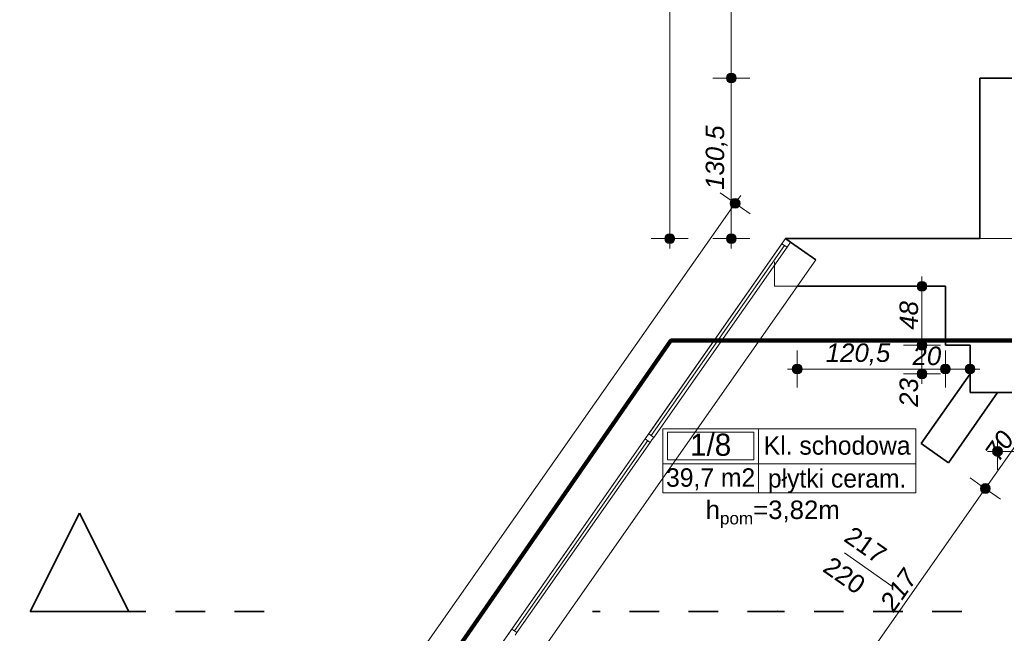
# Model space of a CAD drawing. Header units: millimetres. Extents: x -50073 to 84772, y -78870 to -35317.
# Tile 4 of 125: x -7595 to 407, y -60309 to -55316. Entities that reach past the tile are written whole.
import ezdxf
from ezdxf.enums import TextEntityAlignment as Align

# ---------------------------------------------------------------- set-up
doc = ezdxf.new("R2010")
doc.units = ezdxf.units.MM
doc.header["$MEASUREMENT"] = 0
doc.linetypes.add('Przerywana', pattern=[480, 240, -240])
doc.linetypes.add('Wipeout_Contour', pattern=[1000, 0, -1000])
for name, color, linetype, lineweight in [('0_Nr_pióra__3', 7, 'Continuous', 20), ('_podkład_Nr_pióra__1', 7, 'Continuous', 0), ('Konstrukcja - Stropy_Nr_pióra__1', 7, 'Continuous', 0), ('Konstrukcja - Ściany zew_Nr_pióra__6', 7, 'Continuous', 35), ('Metryczki pomieszczeń ArchiCADa_Nr_pióra__1', 7, 'Continuous', 0), ('Okna ArchiCADa_Nr_pióra__1', 7, 'Continuous', 0), ('Wymiarowanie - Ogólne_Nr_pióra__82', 114, 'Continuous', 13), ('Znaczniki - Przekroje_Nr_pióra__5', 7, 'Continuous', 35), ('Znaczniki drzwi ArchiCADa_Nr_pióra__1', 7, 'Continuous', 0), ('Znaczniki drzwi ArchiCADa_Nr_pióra__7', 7, 'Continuous', 70)]:
    doc.layers.add(name, color=color, linetype=linetype, lineweight=lineweight)
for name, color, linetype in [('Elementy modelu - Strefy', 7, 'Continuous'), ('Wymiarowanie - Ogólne', 7, 'Continuous'), ('Znaczniki - Przekroje', 7, 'Continuous')]:
    doc.layers.add(name, color=color, linetype=linetype)
doc.styles.add('GENERATED_STYLE_1', font='txt')
doc.styles.add('GENERATED_STYLE_2', font='txt')
doc.styles.add('GENERATED_STYLE_3', font='txt')
doc.styles.add('GENERATED_STYLE_4', font='txt')
doc.dimstyles.new('GENERATED_STYLE__1', dxfattribs={"dimtxt": 150, "dimasz": 152, "dimexe": 0.18, "dimexo": 0, "dimgap": 0.09, "dimtad": 1, "dimlfac": 0.1, "dimzin": 0, "dimdsep": 46, "dimtxsty": 'GENERATED_STYLE_3', "dimblk": 'ARROWHEAD_11', "dimblk1": 'ARROWHEAD_11', "dimblk2": 'ARROWHEAD_11', "dimcen": 0.09, "dimclrd": 114, "dimclre": 114, "dimclrt": 114, "dimazin": 0, "dimtfac": 1, "dimtdec": 4, "dimtmove": 0, "dimatfit": 3, "dimfxl": 1, "dimtolj": 1, "dimtzin": 0, "dimarcsym": 0})
doc.dimstyles.new('GENERATED_STYLE__2', dxfattribs={"dimtxt": 150, "dimasz": 152, "dimexe": 0.18, "dimexo": 0, "dimgap": 0.09, "dimtad": 1, "dimtih": 1, "dimtoh": 1, "dimlfac": 0.1, "dimzin": 0, "dimdsep": 46, "dimtxsty": 'GENERATED_STYLE_3', "dimblk": 'ARROWHEAD_11', "dimblk1": 'ARROWHEAD_11', "dimblk2": 'ARROWHEAD_11', "dimcen": 0.09, "dimclrd": 114, "dimclre": 114, "dimclrt": 114, "dimazin": 0, "dimtfac": 1, "dimtdec": 4, "dimtmove": 0, "dimatfit": 3, "dimfxl": 1, "dimtolj": 1, "dimtzin": 0, "dimarcsym": 0})

# ---------------------------------------------------------------- blocks, each defined once
blk = doc.blocks.new('Kl. schodowa_1_8_8', base_point=(-1590.1, -58929.2))
at = {"layer": 'Metryczki pomieszczeń ArchiCADa_Nr_pióra__1', "linetype": 'Continuous'}
for p, q in [((-2369.2, -58646.3), (-312.8, -58646.3)), ((-2369.2, -59164.9), (-2369.2, -58646.3)), ((-1590.1, -58646.3), (-1590.1, -59164.9)), ((-312.8, -58646.3), (-312.8, -59164.9)), ((-2330.2, -58672.2), (-1629.1, -58672.2)), ((-2330.2, -58898.5), (-2330.2, -58672.2)), ((-1629.1, -58672.2), (-1629.1, -58898.5)), ((-1629.1, -58898.5), (-2330.2, -58898.5)), ((-2369.2, -58929.2), (-312.8, -58929.2)), ((-312.8, -59164.9), (-2369.2, -59164.9))]:
    blk.add_line(p, q, dxfattribs=at)
at = {"layer": 'Metryczki pomieszczeń ArchiCADa_Nr_pióra__1'}
for tag, height, style, p in [('ROOM_NUMBER', 180, 'GENERATED_STYLE_2', (-1979.7, -58774.3)), ('ROOM_NAME', 150, 'GENERATED_STYLE_1', (-951.5, -58780.3)), ('ROOM_CALC_AREA', 150, 'GENERATED_STYLE_1', (-1979.7, -59041.2)), ('floor_f', 150, 'GENERATED_STYLE_1', (-951.5, -59048.2))]:
    blk.add_attdef(tag, text='', height=height, dxfattribs=dict(at, style=style)).set_placement(p, align=Align.MIDDLE_CENTER)
blk = doc.blocks.new('*D75')
at = {"layer": 'Wymiarowanie - Ogólne_Nr_pióra__82', "linetype": 'Continuous'}
for points in [[(-1740.5, -56810.9), (-1743.6, -56795.6), (-1752.2, -56782.6), (-1765.2, -56773.9), (-1780.5, -56770.9), (-1795.8, -56773.9), (-1808.8, -56782.6), (-1817.5, -56795.6), (-1820.5, -56810.9), (-1817.5, -56826.2), (-1808.8, -56839.2), (-1795.8, -56847.9), (-1780.5, -56850.9), (-1765.2, -56847.9), (-1752.2, -56839.2), (-1743.6, -56826.2)], [(-7432.6, -64940.1), (-7435.7, -64924.8), (-7444.3, -64911.8), (-7457.3, -64903.1), (-7472.6, -64900.1), (-7487.9, -64903.1), (-7500.9, -64911.8), (-7509.6, -64924.8), (-7512.6, -64940.1), (-7509.6, -64955.4), (-7500.9, -64968.3), (-7487.9, -64977), (-7472.6, -64980.1), (-7457.3, -64977), (-7444.3, -64968.3), (-7435.7, -64955.4)]]:
    blk.add_hatch(color=256, dxfattribs=at).paths.add_polyline_path(points)
for p, q in [((-1813.3, -56788), (-1903.4, -56724.9)), ((-1757.6, -56778.1), (-1734.6, -56745.4)), ((-7449.7, -64907.3), (-1803.5, -56843.7)), ((-1657.6, -56896.9), (-1747.7, -56833.8)), ((-7505.4, -64917.1), (-7595.5, -64854)), ((-7518.5, -65005.6), (-7495.6, -64972.8)), ((-7349.7, -65026.1), (-7439.8, -64963))]:
    blk.add_line(p, q, dxfattribs=at)
for centre in [(-1780.5, -56810.9), (-7472.6, -64940.1)]:
    blk.add_circle(centre, 40, dxfattribs=at)
at = {"layer": 'Wymiarowanie - Ogólne_Nr_pióra__82', "insert": (-4798.2, -61068.3), "char_height": 150, "attachment_point": 7, "rotation": 55, "style": 'GENERATED_STYLE_3'}
blk.add_mtext('\\A1;{\\fArial|b0|i1|c238|p38;992,5}', dxfattribs=at)
blk = doc.blocks.new('ARROWHEAD_11')
at = {"color": 0, "linetype": 'Continuous', "lineweight": 0}
blk.add_line((0, 0), (-1, 0), dxfattribs=at)
at = {"color": 0, "linetype": 'Continuous', "lineweight": 0, "const_width": 0.25, "flags": 128}
blk.add_lwpolyline([(-0.125, 0, 1), (0.125, 0, 1)], format="xyb", close=True, dxfattribs=at)
blk = doc.blocks.new('*D76')
at = {"layer": 'Wymiarowanie - Ogólne_Nr_pióra__82', "linetype": 'Continuous'}
for points in [[(-1771.8, -55791.4), (-1774.8, -55776.1), (-1783.5, -55763.1), (-1796.5, -55754.4), (-1811.8, -55751.4), (-1827.1, -55754.4), (-1840.1, -55763.1), (-1848.7, -55776.1), (-1851.8, -55791.4), (-1848.7, -55806.7), (-1840.1, -55819.7), (-1827.1, -55828.3), (-1811.8, -55831.4), (-1796.5, -55828.3), (-1783.5, -55819.7), (-1774.8, -55806.7)], [(-1771.8, -57097.7), (-1774.8, -57082.4), (-1783.5, -57069.4), (-1796.5, -57060.7), (-1811.8, -57057.7), (-1827.1, -57060.7), (-1840.1, -57069.4), (-1848.7, -57082.4), (-1851.8, -57097.7), (-1848.7, -57113), (-1840.1, -57125.9), (-1827.1, -57134.6), (-1811.8, -57137.7), (-1796.5, -57134.6), (-1783.5, -57125.9), (-1774.8, -57113)]]:
    blk.add_hatch(color=256, dxfattribs=at).paths.add_polyline_path(points)
for p, q in [((-1851.8, -55791.4), (-1961.8, -55791.4)), ((-1811.8, -57057.7), (-1811.8, -55831.4)), ((-1661.8, -55791.4), (-1771.8, -55791.4)), ((-1851.8, -57097.7), (-1961.8, -57097.7)), ((-1811.8, -57177.7), (-1811.8, -57137.7)), ((-1661.8, -57097.7), (-1771.8, -57097.7))]:
    blk.add_line(p, q, dxfattribs=at)
for centre in [(-1811.8, -55791.4), (-1811.8, -57097.7)]:
    blk.add_circle(centre, 40, dxfattribs=at)
at = {"layer": 'Wymiarowanie - Ogólne_Nr_pióra__82', "insert": (-1841.8, -56701), "char_height": 150, "attachment_point": 7, "rotation": 90, "style": 'GENERATED_STYLE_3'}
blk.add_mtext('\\A1;{\\fArial|b0|i1|c238|p38;130,5}', dxfattribs=at)
blk = doc.blocks.new('*D77')
at = {"layer": 'Wymiarowanie - Ogólne_Nr_pióra__82', "linetype": 'Continuous'}
for points in [[(-1771.8, -51100.7), (-1774.8, -51085.4), (-1783.5, -51072.4), (-1796.5, -51063.7), (-1811.8, -51060.7), (-1827.1, -51063.7), (-1840.1, -51072.4), (-1848.7, -51085.4), (-1851.8, -51100.7), (-1848.7, -51116), (-1840.1, -51129), (-1827.1, -51137.6), (-1811.8, -51140.7), (-1796.5, -51137.6), (-1783.5, -51129), (-1774.8, -51116)], [(-1771.8, -55791.4), (-1774.8, -55776.1), (-1783.5, -55763.1), (-1796.5, -55754.4), (-1811.8, -55751.4), (-1827.1, -55754.4), (-1840.1, -55763.1), (-1848.7, -55776.1), (-1851.8, -55791.4), (-1848.7, -55806.7), (-1840.1, -55819.7), (-1827.1, -55828.3), (-1811.8, -55831.4), (-1796.5, -55828.3), (-1783.5, -55819.7), (-1774.8, -55806.7)]]:
    blk.add_hatch(color=256, dxfattribs=at).paths.add_polyline_path(points)
for p, q in [((-1851.8, -51100.7), (-1961.8, -51100.7)), ((-1661.8, -51100.7), (-1771.8, -51100.7)), ((-1811.8, -55751.4), (-1811.8, -51140.7)), ((-1851.8, -55791.4), (-1961.8, -55791.4)), ((-1661.8, -55791.4), (-1771.8, -55791.4))]:
    blk.add_line(p, q, dxfattribs=at)
for centre in [(-1811.8, -51100.7), (-1811.8, -55791.4)]:
    blk.add_circle(centre, 40, dxfattribs=at)
at = {"layer": 'Wymiarowanie - Ogólne_Nr_pióra__82', "insert": (-1841.8, -53616.8), "char_height": 150, "attachment_point": 7, "rotation": 90, "style": 'GENERATED_STYLE_3'}
blk.add_mtext('\\A1;{\\fArial|b0|i1|c238|p38;469}', dxfattribs=at)
blk = doc.blocks.new('*D151')
at = {"layer": 'Wymiarowanie - Ogólne_Nr_pióra__82', "linetype": 'Continuous'}
for points in [[(-2271.8, -37650.7), (-2274.8, -37635.4), (-2283.5, -37622.4), (-2296.5, -37613.7), (-2311.8, -37610.7), (-2327.1, -37613.7), (-2340.1, -37622.4), (-2348.7, -37635.4), (-2351.8, -37650.7), (-2348.7, -37666), (-2340.1, -37679), (-2327.1, -37687.6), (-2311.8, -37690.7), (-2296.5, -37687.6), (-2283.5, -37679), (-2274.8, -37666)], [(-2271.8, -57097.7), (-2274.8, -57082.4), (-2283.5, -57069.4), (-2296.5, -57060.7), (-2311.8, -57057.7), (-2327.1, -57060.7), (-2340.1, -57069.4), (-2348.7, -57082.4), (-2351.8, -57097.7), (-2348.7, -57113), (-2340.1, -57125.9), (-2327.1, -57134.6), (-2311.8, -57137.7), (-2296.5, -57134.6), (-2283.5, -57125.9), (-2274.8, -57113)]]:
    blk.add_hatch(color=256, dxfattribs=at).paths.add_polyline_path(points)
for p, q in [((-2311.8, -37610.7), (-2311.8, -37570.7)), ((-2351.8, -37650.7), (-2461.8, -37650.7)), ((-2311.8, -57057.7), (-2311.8, -37690.7)), ((-2161.8, -37650.7), (-2271.8, -37650.7)), ((-2351.8, -57097.7), (-2461.8, -57097.7)), ((-2311.8, -57177.7), (-2311.8, -57137.7)), ((-2161.8, -57097.7), (-2271.8, -57097.7))]:
    blk.add_line(p, q, dxfattribs=at)
for centre in [(-2311.8, -37650.7), (-2311.8, -57097.7)]:
    blk.add_circle(centre, 40, dxfattribs=at)
at = {"layer": 'Wymiarowanie - Ogólne_Nr_pióra__82', "insert": (-2341.8, -47716.3), "char_height": 150, "attachment_point": 7, "rotation": 90, "style": 'GENERATED_STYLE_3'}
blk.add_mtext('\\A1;{\\fArial|b0|i1|c238|p38;1\xa0944,7}', dxfattribs=at)
blk = doc.blocks.new('*D816')
at = {"layer": 'Wymiarowanie - Ogólne_Nr_pióra__82', "linetype": 'Continuous'}
for points in [[(391.9, -58829.1), (388.9, -58813.8), (380.2, -58800.8), (367.2, -58792.1), (351.9, -58789.1), (336.6, -58792.1), (323.6, -58800.8), (315, -58813.8), (311.9, -58829.1), (315, -58844.4), (323.6, -58857.4), (336.6, -58866), (351.9, -58869.1), (367.2, -58866), (380.2, -58857.4), (388.9, -58844.4)], [(2204.6, -58829.1), (2201.6, -58813.8), (2192.9, -58800.8), (2179.9, -58792.1), (2164.6, -58789.1), (2149.3, -58792.1), (2136.3, -58800.8), (2127.6, -58813.8), (2124.6, -58829.1), (2127.6, -58844.4), (2136.3, -58857.4), (2149.3, -58866), (2164.6, -58869.1), (2179.9, -58866), (2192.9, -58857.4), (2201.6, -58844.4)]]:
    blk.add_hatch(color=256, dxfattribs=at).paths.add_polyline_path(points)
for p, q in [((351.9, -58789.1), (351.9, -58679.1)), ((2164.6, -58789.1), (2164.6, -58679.1)), ((271.9, -58829.1), (311.9, -58829.1)), ((351.9, -58979.1), (351.9, -58869.1)), ((391.9, -58829.1), (2124.6, -58829.1)), ((2164.6, -58979.1), (2164.6, -58869.1)), ((2204.6, -58829.1), (2244.6, -58829.1))]:
    blk.add_line(p, q, dxfattribs=at)
for centre in [(351.9, -58829.1), (2164.6, -58829.1)]:
    blk.add_circle(centre, 40, dxfattribs=at)
at = {"layer": 'Wymiarowanie - Ogólne_Nr_pióra__82', "insert": (1087.5, -58799.1), "char_height": 150, "attachment_point": 7, "style": 'GENERATED_STYLE_3'}
blk.add_mtext('\\A1;{\\fArial|b0|i1|c238|p38;181}', dxfattribs=at)
blk = doc.blocks.new('*D818')
at = {"layer": 'Wymiarowanie - Ogólne_Nr_pióra__82', "linetype": 'Continuous'}
for points in [[(293.1, -59130.7), (290, -59115.4), (281.3, -59102.4), (268.4, -59093.8), (253.1, -59090.7), (237.7, -59093.8), (224.8, -59102.4), (216.1, -59115.4), (213.1, -59130.7), (216.1, -59146), (224.8, -59159), (237.7, -59167.7), (253.1, -59170.7), (268.4, -59167.7), (281.3, -59159), (290, -59146)], [(-951.6, -60908.3), (-954.7, -60893), (-963.3, -60880), (-976.3, -60871.3), (-991.6, -60868.3), (-1006.9, -60871.3), (-1019.9, -60880), (-1028.6, -60893), (-1031.6, -60908.3), (-1028.6, -60923.6), (-1019.9, -60936.6), (-1006.9, -60945.2), (-991.6, -60948.3), (-976.3, -60945.2), (-963.3, -60936.6), (-954.7, -60923.6)]]:
    blk.add_hatch(color=256, dxfattribs=at).paths.add_polyline_path(points)
for p, q in [((220.3, -59107.8), (130.2, -59044.7)), ((-968.7, -60875.5), (230.1, -59163.5)), ((375.9, -59216.7), (285.8, -59153.7)), ((-1024.4, -60885.3), (-1114.5, -60822.2)), ((-868.7, -60994.3), (-958.8, -60931.2))]:
    blk.add_line(p, q, dxfattribs=at)
blk.add_circle((253.1, -59130.7), 40, dxfattribs=at)
at = {"layer": 'Wymiarowanie - Ogólne_Nr_pióra__82', "insert": (-491.8, -60142.2), "char_height": 150, "attachment_point": 7, "rotation": 55, "style": 'GENERATED_STYLE_3'}
blk.add_mtext('\\A1;{\\fArial|b0|i1|c238|p38;217}', dxfattribs=at)
blk = doc.blocks.new('*D819')
at = {"layer": 'Wymiarowanie - Ogólne_Nr_pióra__82', "linetype": 'Continuous'}
for points in [[(692.1, -58560.8), (689.1, -58545.5), (680.4, -58532.5), (667.4, -58523.9), (652.1, -58520.8), (636.8, -58523.9), (623.8, -58532.5), (615.1, -58545.5), (612.1, -58560.8), (615.1, -58576.1), (623.8, -58589.1), (636.8, -58597.8), (652.1, -58600.8), (667.4, -58597.8), (680.4, -58589.1), (689.1, -58576.1)], [(293.1, -59130.7), (290, -59115.4), (281.3, -59102.4), (268.4, -59093.8), (253.1, -59090.7), (237.7, -59093.8), (224.8, -59102.4), (216.1, -59115.4), (213.1, -59130.7), (216.1, -59146), (224.8, -59159), (237.7, -59167.7), (253.1, -59170.7), (268.4, -59167.7), (281.3, -59159), (290, -59146)]]:
    blk.add_hatch(color=256, dxfattribs=at).paths.add_polyline_path(points)
for p, q in [((619.3, -58537.9), (529.2, -58474.8)), ((675, -58528.1), (698, -58495.3)), ((276, -59097.9), (629.2, -58593.6)), ((775, -58646.9), (684.9, -58583.8))]:
    blk.add_line(p, q, dxfattribs=at)
blk.add_circle((652.1, -58560.8), 40, dxfattribs=at)
at = {"layer": 'Wymiarowanie - Ogólne_Nr_pióra__82', "insert": (362.7, -58921.8), "char_height": 150, "attachment_point": 7, "rotation": 55, "style": 'GENERATED_STYLE_3'}
blk.add_mtext('\\A1;{\\fArial|b0|i1|c238|p38;70}', dxfattribs=at)
blk = doc.blocks.new('*D820')
at = {"layer": 'Wymiarowanie - Ogólne_Nr_pióra__82', "linetype": 'Continuous'}
for points in [[(-222.1, -57965.1), (-225.1, -57949.8), (-233.8, -57936.8), (-246.8, -57928.2), (-262.1, -57925.1), (-277.4, -57928.2), (-290.3, -57936.8), (-299, -57949.8), (-302.1, -57965.1), (-299, -57980.4), (-290.3, -57993.4), (-277.4, -58002.1), (-262.1, -58005.1), (-246.8, -58002.1), (-233.8, -57993.4), (-225.1, -57980.4)], [(-222.1, -58198.2), (-225.1, -58182.9), (-233.8, -58170), (-246.8, -58161.3), (-262.1, -58158.2), (-277.4, -58161.3), (-290.3, -58170), (-299, -58182.9), (-302.1, -58198.2), (-299, -58213.6), (-290.3, -58226.5), (-277.4, -58235.2), (-262.1, -58238.2), (-246.8, -58235.2), (-233.8, -58226.5), (-225.1, -58213.6)]]:
    blk.add_hatch(color=256, dxfattribs=at).paths.add_polyline_path(points)
for p, q in [((-302.1, -57965.1), (-412.1, -57965.1)), ((-262.1, -58158.2), (-262.1, -58005.1)), ((-112.1, -57965.1), (-222.1, -57965.1)), ((-302.1, -58198.2), (-412.1, -58198.2)), ((-262.1, -58278.2), (-262.1, -58238.2)), ((-112.1, -58198.2), (-222.1, -58198.2))]:
    blk.add_line(p, q, dxfattribs=at)
for centre in [(-262.1, -57965.1), (-262.1, -58198.2)]:
    blk.add_circle(centre, 40, dxfattribs=at)
at = {"layer": 'Wymiarowanie - Ogólne_Nr_pióra__82', "insert": (-292.1, -58465.9), "char_height": 150, "attachment_point": 7, "rotation": 90, "style": 'GENERATED_STYLE_3'}
blk.add_mtext('\\A1;{\\fArial|b0|i1|c238|p38;23}', dxfattribs=at)
blk = doc.blocks.new('*D821')
at = {"layer": 'Wymiarowanie - Ogólne_Nr_pióra__82', "linetype": 'Continuous'}
for points in [[(-222.1, -57485.1), (-225.1, -57469.8), (-233.8, -57456.8), (-246.8, -57448.2), (-262.1, -57445.1), (-277.4, -57448.2), (-290.3, -57456.8), (-299, -57469.8), (-302.1, -57485.1), (-299, -57500.4), (-290.3, -57513.4), (-277.4, -57522.1), (-262.1, -57525.1), (-246.8, -57522.1), (-233.8, -57513.4), (-225.1, -57500.4)], [(-222.1, -57965.1), (-225.1, -57949.8), (-233.8, -57936.8), (-246.8, -57928.2), (-262.1, -57925.1), (-277.4, -57928.2), (-290.3, -57936.8), (-299, -57949.8), (-302.1, -57965.1), (-299, -57980.4), (-290.3, -57993.4), (-277.4, -58002.1), (-262.1, -58005.1), (-246.8, -58002.1), (-233.8, -57993.4), (-225.1, -57980.4)]]:
    blk.add_hatch(color=256, dxfattribs=at).paths.add_polyline_path(points)
for p, q in [((-262.1, -57445.1), (-262.1, -57405.1)), ((-302.1, -57485.1), (-412.1, -57485.1)), ((-262.1, -57925.1), (-262.1, -57525.1)), ((-112.1, -57485.1), (-222.1, -57485.1)), ((-302.1, -57965.1), (-412.1, -57965.1)), ((-112.1, -57965.1), (-222.1, -57965.1))]:
    blk.add_line(p, q, dxfattribs=at)
for centre in [(-262.1, -57485.1), (-262.1, -57965.1)]:
    blk.add_circle(centre, 40, dxfattribs=at)
at = {"layer": 'Wymiarowanie - Ogólne_Nr_pióra__82', "insert": (-292.1, -57839), "char_height": 150, "attachment_point": 7, "rotation": 90, "style": 'GENERATED_STYLE_3'}
blk.add_mtext('\\A1;{\\fArial|b0|i1|c238|p38;48}', dxfattribs=at)
blk = doc.blocks.new('*D822')
at = {"layer": 'Wymiarowanie - Ogólne_Nr_pióra__82', "linetype": 'Continuous'}
for points in [[(-1236.1, -58158.5), (-1239.1, -58143.2), (-1247.8, -58130.3), (-1260.8, -58121.6), (-1276.1, -58118.5), (-1291.4, -58121.6), (-1304.4, -58130.3), (-1313, -58143.2), (-1316.1, -58158.5), (-1313, -58173.8), (-1304.4, -58186.8), (-1291.4, -58195.5), (-1276.1, -58198.5), (-1260.8, -58195.5), (-1247.8, -58186.8), (-1239.1, -58173.8)], [(-31, -58158.5), (-34, -58143.2), (-42.7, -58130.3), (-55.7, -58121.6), (-71, -58118.5), (-86.3, -58121.6), (-99.3, -58130.3), (-107.9, -58143.2), (-111, -58158.5), (-107.9, -58173.8), (-99.3, -58186.8), (-86.3, -58195.5), (-71, -58198.5), (-55.7, -58195.5), (-42.7, -58186.8), (-34, -58173.8)]]:
    blk.add_hatch(color=256, dxfattribs=at).paths.add_polyline_path(points)
for p, q in [((-1276.1, -58118.5), (-1276.1, -58008.5)), ((-71, -58118.5), (-71, -58008.5)), ((-1356.1, -58158.5), (-1316.1, -58158.5)), ((-1236.1, -58158.5), (-111, -58158.5)), ((-1276.1, -58308.5), (-1276.1, -58198.5)), ((-71, -58308.5), (-71, -58198.5))]:
    blk.add_line(p, q, dxfattribs=at)
for centre in [(-1276.1, -58158.5), (-71, -58158.5)]:
    blk.add_circle(centre, 40, dxfattribs=at)
at = {"layer": 'Wymiarowanie - Ogólne_Nr_pióra__82', "char_height": 150, "attachment_point": 7, "style": 'GENERATED_STYLE_3'}
for s, insert in [('\\A1;{\\fArial|b0|i1|c238|p38;120,5}', (-1043.8, -58128.5)), ('\\A1;{\\fArial|b0|i1|c238|p38;20}', (-338.6, -58128.5))]:
    blk.add_mtext(s, dxfattribs=dict(at, insert=insert))
blk = doc.blocks.new('*D823')
at = {"layer": 'Wymiarowanie - Ogólne_Nr_pióra__82', "linetype": 'Continuous'}
for points in [[(-31, -58158.5), (-34, -58143.2), (-42.7, -58130.3), (-55.7, -58121.6), (-71, -58118.5), (-86.3, -58121.6), (-99.3, -58130.3), (-107.9, -58143.2), (-111, -58158.5), (-107.9, -58173.8), (-99.3, -58186.8), (-86.3, -58195.5), (-71, -58198.5), (-55.7, -58195.5), (-42.7, -58186.8), (-34, -58173.8)], [(169, -58158.5), (166, -58143.2), (157.3, -58130.3), (144.3, -58121.6), (129, -58118.5), (113.7, -58121.6), (100.7, -58130.3), (92.1, -58143.2), (89, -58158.5), (92.1, -58173.8), (100.7, -58186.8), (113.7, -58195.5), (129, -58198.5), (144.3, -58195.5), (157.3, -58186.8), (166, -58173.8)]]:
    blk.add_hatch(color=256, dxfattribs=at).paths.add_polyline_path(points)
for p, q in [((-71, -58118.5), (-71, -58008.5)), ((129, -58118.5), (129, -58008.5)), ((-31, -58158.5), (89, -58158.5)), ((169, -58158.5), (209, -58158.5)), ((-71, -58308.5), (-71, -58198.5)), ((129, -58308.5), (129, -58198.5))]:
    blk.add_line(p, q, dxfattribs=at)
for centre in [(-71, -58158.5), (129, -58158.5)]:
    blk.add_circle(centre, 40, dxfattribs=at)

msp = doc.modelspace()

# ---------------------------------------------------------------- linework, layer by layer
at = {"layer": '_podkład_Nr_pióra__1', "linetype": 'Continuous'}
for p, q in [((-1460.972, -57285.126), (-1460.972, -57485.126)), ((-1460.972, -57485.126), (-70.972, -57485.126))]:
    msp.add_line(p, q, dxfattribs=at)
at = {"layer": 'Konstrukcja - Stropy_Nr_pióra__1', "linetype": 'Continuous', "flags": 128}
msp.add_lwpolyline([(469.028, -57097.659), (129.028, -57097.659), (-1370.972, -57097.659), (-3868.254, -60664.147), (-2344.631, -61730.999), (-2206.973, -61534.403), (-699.733, -62589.783), (-555.52, -62390.641), (2164.596, -62390.641)], dxfattribs=at)
at = {"layer": 'Konstrukcja - Ściany zew_Nr_pióra__6', "linetype": 'Continuous'}
for p, q in [((-1370.972, -57097.659), (-1330.014, -57126.338)), ((-1330.014, -57126.338), (-1125.226, -57269.732)), ((-47.113, -58920.534), (-268.284, -58765.669))]:
    msp.add_line(p, q, dxfattribs=at)
at = {"layer": 'Konstrukcja - Ściany zew_Nr_pióra__6', "linetype": 'Continuous', "flags": 128}
for points in [[(469.028, -55791.388), (209.028, -55791.388)], [(209.028, -55791.388), (209.028, -57097.659)], [(209.028, -57097.659), (-1370.972, -57097.659)], [(-1276.07, -57485.159), (-70.972, -57485.159)], [(-70.972, -57485.159), (-70.972, -57965.126)], [(-70.972, -57965.126), (129.028, -57965.126)], [(129.028, -57965.126), (129.028, -58350.641)], [(129.028, -58198.248), (-268.284, -58765.669)], [(129.028, -58350.641), (129.028, -58198.248)], [(-47.113, -58920.534), (351.93, -58350.641)], [(129.028, -58350.641), (469.028, -58350.641)], [(351.93, -58350.641), (129.028, -58350.641)]]:
    msp.add_lwpolyline(points, dxfattribs=at)
at = {"layer": 'Okna ArchiCADa_Nr_pióra__1', "linetype": 'Continuous'}
for p, q in [((-6959.831, -65079.376), (-1370.972, -57097.659)), ((-1399.651, -57138.616), (-2483.008, -58685.811)), ((-1370.972, -57097.659), (-1399.651, -57138.616)), ((-1399.651, -57138.616), (-1358.693, -57167.295)), ((-1370.972, -57097.659), (-1330.014, -57126.338)), ((-1358.693, -57167.295), (-1330.014, -57126.338)), ((-2462.529, -58700.15), (-1379.172, -57152.956)), ((-2442.05, -58714.49), (-1358.693, -57167.295)), ((-6714.085, -65251.449), (-1125.226, -57269.732)), ((-2511.687, -58726.768), (-3595.044, -60273.963)), ((-2497.347, -58706.289), (-2511.687, -58726.768)), ((-2511.687, -58726.768), (-2470.729, -58755.447)), ((-2483.008, -58685.811), (-2497.347, -58706.289)), ((-2442.05, -58714.49), (-2483.008, -58685.811)), ((-2470.729, -58755.447), (-2456.39, -58734.968)), ((-2456.39, -58734.968), (-2442.05, -58714.49)), ((-3574.565, -60288.302), (-2491.208, -58741.108)), ((-3554.086, -60302.642), (-2470.729, -58755.447)), ((-3609.383, -60294.442), (-3623.723, -60314.92)), ((-3595.044, -60273.963), (-3609.383, -60294.442)), ((-3554.086, -60302.642), (-3595.044, -60273.963)), ((-3568.426, -60323.12), (-3554.086, -60302.642))]:
    msp.add_line(p, q, dxfattribs=at)
at = {"layer": 'Znaczniki - Przekroje_Nr_pióra__5', "linetype": 'Przerywana'}
for p, q in [((-5609.338, -60131.057), (-6709.338, -60131.057)), ((-1438.707, -60131.057), (-2938.707, -60131.057)), ((61.293, -60131.057), (-1438.707, -60131.057))]:
    msp.add_line(p, q, dxfattribs=at)
msp.add_point((-1438.707, -60131.057), dxfattribs=at)
at = {"layer": 'Znaczniki drzwi ArchiCADa_Nr_pióra__1', "linetype": 'Continuous'}
msp.add_line((-505.613, -59924.029), (-890.615, -59654.448), dxfattribs=at)

# ---------------------------------------------------------------- block references
at = {"layer": 'Elementy modelu - Strefy', "linetype": 'Continuous'}
ref = msp.add_blockref('Kl. schodowa_1_8_8', (-1590.135, -58929.151), dxfattribs=at)
ref.add_attrib('ROOM_NAME', 'Kl. schodowa', dxfattribs={"layer": 'Metryczki pomieszczeń ArchiCADa_Nr_pióra__1', "color": 7, "height": 150, "style": 'GENERATED_STYLE_1'}).set_placement((-951.492, -58780.331), align=Align.MIDDLE_CENTER)
ref.add_attrib('ROOM_NUMBER', '1/8', dxfattribs={"layer": 'Metryczki pomieszczeń ArchiCADa_Nr_pióra__1', "color": 7, "height": 180, "style": 'GENERATED_STYLE_2'}).set_placement((-1979.657, -58774.264), align=Align.MIDDLE_CENTER)
ref.add_attrib('ROOM_CALC_AREA', '39,7 m2', dxfattribs={"layer": 'Metryczki pomieszczeń ArchiCADa_Nr_pióra__1', "color": 7, "height": 150, "style": 'GENERATED_STYLE_1'}).set_placement((-1979.657, -59041.202), align=Align.MIDDLE_CENTER)
ref.add_attrib('floor_f', 'płytki ceram.', dxfattribs={"layer": 'Metryczki pomieszczeń ArchiCADa_Nr_pióra__1', "color": 7, "height": 150, "style": 'GENERATED_STYLE_1'}).set_placement((-951.492, -59048.248), align=Align.MIDDLE_CENTER)

# ---------------------------------------------------------------- texts
at = {"layer": '0_Nr_pióra__3', "linetype": 'Continuous', "insert": (-1474.902, -59184.807), "char_height": 150, "attachment_point": 2, "style": 'GENERATED_STYLE_4'}
msp.add_mtext('\\A1;{\\fArial|b0|i0|c0|p38;h\\fArial|b0|i0|c0|p38;\\A1{\\H.66x;\\S ^ pom;}\\fArial|b0|i0|c0|p38;=3,82m}', dxfattribs=at)
at = {"layer": 'Znaczniki drzwi ArchiCADa_Nr_pióra__7', "char_height": 150, "attachment_point": 7, "rotation": 325, "style": 'GENERATED_STYLE_1'}
for s, insert in [('\\A1;{\\fArial|b0|i0|c238|p38;217}', (-906.154, -59552.009)), ('\\A1;{\\fArial|b0|i0|c238|p38;220}', (-1079.643, -59799.777))]:
    msp.add_mtext(s, dxfattribs=dict(at, insert=insert))

# ---------------------------------------------------------------- dimensions: what is measured, and where the dimension line sits
at = {"layer": 'Wymiarowanie - Ogólne', "color": 114, "linetype": 'Continuous', "lineweight": 13}
for base, p1, p2, angle, picture, middle, turn in [((-2311.788, -37650.678), (-290.972, -57097.659), (27794.596, -37650.678), 90, '*D151', (-2416.788, -47374.168), 90), ((-262.064, -57485.126), (-70.972, -57965.126), (-70.972, -57485.126), 90, '*D821', (-367.064, -57725.126), 90), ((253.053, -59130.713), (-1291.774, -60698.094), (-47.113, -58920.534), 55, '*D818', (-455.288, -59959.267), 55)]:
    dim = msp.add_linear_dim(base=base, p1=p1, p2=p2, angle=angle, dimstyle='GENERATED_STYLE__1', dxfattribs=at)
    dim.commit()
    dim.dimension.update_dxf_attribs({"geometry": picture, "text_midpoint": middle, "dimtype": 160, "text_rotation": turn})
for base, p1, p2, angle, text, picture, middle, turn in [((-1811.788, -51100.678), (209.028, -55791.388), (28344.596, -51100.678), 90, '469', '*D77', (-1916.788, -53446.033), 90), ((-1811.788, -55791.388), (209.028, -57097.659), (209.028, -55791.388), 90, '130,5', '*D76', (-1916.788, -56444.523), 90), ((-1780.512, -56810.895), (-6976.654, -65287.336), (-1284.551, -57158.171), 55, '992,5', '*D75', (-4712.575, -60815.252), 55), ((-262.064, -57965.126), (129.028, -58198.248), (-70.972, -57965.126), 90, '23', '*D820', (-367.064, -58352.077), 90), ((652.097, -58560.82), (-47.113, -58920.534), (351.93, -58350.641), 55, '70', '*D819', (366.564, -58785.541), 55)]:
    dim = msp.add_linear_dim(base=base, p1=p1, p2=p2, angle=angle, text=text, dimstyle='GENERATED_STYLE__1', dxfattribs=at)
    dim.commit()
    dim.dimension.update_dxf_attribs({"geometry": picture, "text_midpoint": middle, "dimtype": 160, "text_rotation": turn})
for base, p1, p2, text, picture, middle in [((-70.972, -58158.541), (-1276.07, -57485.159), (-70.972, -57965.126), '120,5', '*D822', (-787.35, -58053.541)), ((2164.596, -58829.076), (351.93, -58350.641), (2164.596, -58350.641), '181', '*D816', (1258.263, -58724.076))]:
    dim = msp.add_linear_dim(base=base, p1=p1, p2=p2, text=text, dimstyle='GENERATED_STYLE__2', dxfattribs=at)
    dim.commit()
    dim.dimension.update_dxf_attribs({"geometry": picture, "text_midpoint": middle, "dimtype": 160})
dim = msp.add_linear_dim(base=(129.028, -58158.541), p1=(-70.972, -57965.126), p2=(129.028, -57965.126), dimstyle='GENERATED_STYLE__2', dxfattribs=at)
dim.commit()
dim.dimension.update_dxf_attribs({"geometry": '*D823', "text_midpoint": (-224.801, -58053.541), "dimtype": 160})

# ---------------------------------------------------------------- next in the draw order: wipeouts: each hides what was drawn before it
at = {"color": 254, "linetype": 'Wipeout_Contour', "lineweight": 0, "ltscale": 180858.320304}
msp.add_wipeout([(-7509.338, -60131.057), (-6709.338, -60131.057), (-7109.338, -59331.057)], dxfattribs=at).dxf.layer = 'Znaczniki - Przekroje'

# ---------------------------------------------------------------- next in the draw order: linework, layer by layer
at = {"color": 10, "lineweight": 106}
msp.add_lwpolyline([(2441.313, -57927.208), (-2302.577, -57927.208), (-7138.893, -64919.881), (-3348.672, -67541.297), (66.617, -62583.342), (2355.65, -62594.844)], dxfattribs=at)
at = {"layer": 'Znaczniki - Przekroje_Nr_pióra__5', "linetype": 'Continuous'}
for p, q in [((-7109.338, -59331.057), (-7509.338, -60131.057)), ((-6709.338, -60131.057), (-7109.338, -59331.057)), ((-7509.338, -60131.057), (-6709.338, -60131.057))]:
    msp.add_line(p, q, dxfattribs=at)

doc.saveas('drawing.dxf')
